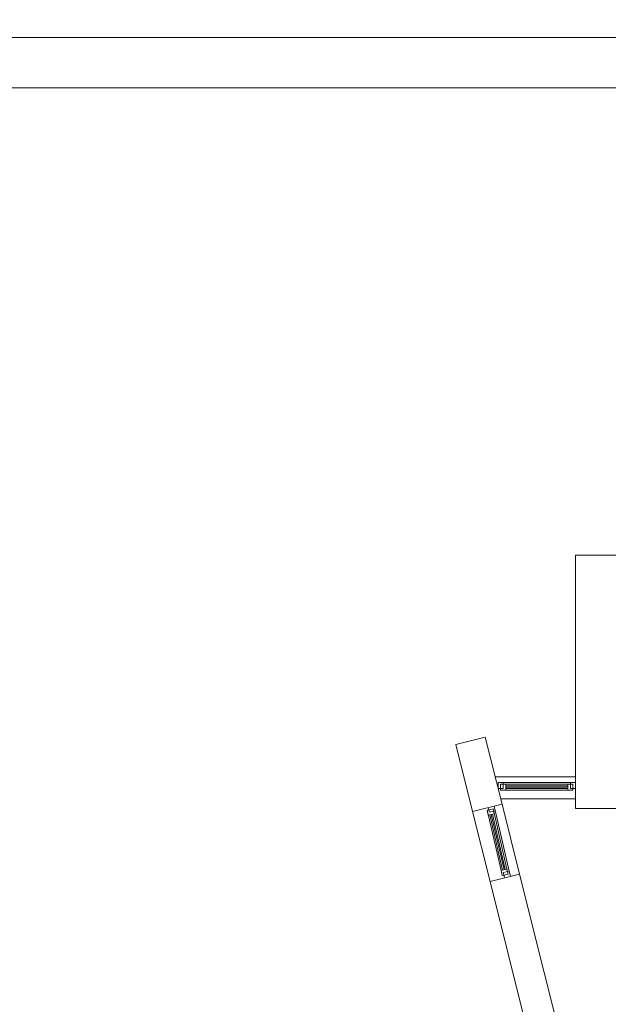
# Model space of a CAD drawing. Header units: millimetres. Extents: x 1468 to 6168, y 2353 to 26545.
# Tile 15 of 29: x 3818 to 4669, y 9866 to 11289. Entities that reach past the tile are written whole.
import ezdxf

# ---------------------------------------------------------------- set-up
doc = ezdxf.new("R2010")
doc.units = ezdxf.units.MM
doc.layers.add('+ okna', color=7, linetype='Continuous', lineweight=0)
doc.layers.add('+ ściany', color=7, linetype='Continuous', lineweight=0)
doc.layers.add('EL_OBRAMOWANIE', color=80, linetype='Continuous', lineweight=0, plot=False)

msp = doc.modelspace()

# ---------------------------------------------------------------- linework, layer by layer
at = {"layer": '+ okna'}
for p, q in [((4505.4, 10195), (4621.5, 10195)), ((4621.5, 10195), (4621.5, 10163)), ((4517, 10186.9), (4614.2, 10186.9)), ((4616.4, 10184.4), (4520.8, 10184.4)), ((4520.8, 10181.9), (4610.4, 10181.9)), ((4520.8, 10180), (4610.4, 10179.9)), ((4520.8, 10177.9), (4610.4, 10177.9)), ((4616.4, 10175.6), (4520.8, 10175.6)), ((4621.5, 10163), (4513.4, 10163)), ((4525.8, 10058.4), (4504.9, 10148.6)), ((4540.8, 10054.4), (4515.4, 10155.3)), ((4472.7, 10144.6), (4498, 10043.7)), ((4494.7, 10142.6), (4513.9, 10059.6)), ((4516.1, 10060.1), (4497.7, 10139.8)), ((4518.2, 10060.6), (4499.7, 10140.3)), ((4520, 10061), (4501.6, 10140.7)), ((4503.3, 10144.6), (4522.5, 10061.6))]:
    msp.add_line(p, q, dxfattribs=at)
for points in [[(4517, 10178.1), (4509.7, 10178.1), (4509.7, 10186.9), (4517, 10186.9)], [(4513.3, 10175.6), (4520.8, 10175.6), (4520.8, 10184.4), (4513.3, 10184.4)], [(4617.9, 10175.6), (4610.4, 10175.6), (4610.4, 10184.4), (4617.9, 10184.4)], [(4614.2, 10178.1), (4621.5, 10178.1), (4621.5, 10186.9), (4614.2, 10186.9)], [(4493.8, 10146.6), (4495.5, 10139.3), (4504, 10141.3), (4502.4, 10148.6)], [(4515.6, 10052.3), (4513.9, 10059.6), (4522.5, 10061.6), (4524.1, 10054.3)]]:
    msp.add_lwpolyline(points, close=True, dxfattribs=at)
for points in [[(4504, 10152.6), (4505.6, 10145.5), (4497.1, 10143.6), (4495.5, 10150.2)], [(4527.4, 10051.3), (4525.8, 10058.4), (4517.2, 10056.5), (4518.7, 10049.9)]]:
    msp.add_lwpolyline(points, dxfattribs=at)
at = {"layer": '+ ściany'}
for p, q in [((4491.1, 10252.3), (4448.4, 10241.6)), ((4515.4, 10155.3), (4491.1, 10252.3)), ((4448.4, 10241.6), (4472.7, 10144.6)), ((4515.4, 10155.3), (4513.4, 10163)), ((4515.4, 10155.3), (4472.7, 10144.6)), ((4540.7, 10054.4), (4498, 10043.7)), ((4498, 10043.7), (4623.9, 9541))]:
    msp.add_line(p, q, dxfattribs=at)
for points in [[(4731.5, 10193), (4709.5, 10193), (4709.5, 10149), (4621.5, 10149), (4621.5, 10163), (4621.5, 10515), (5103.5, 10515)], [(4712.9, 9642.3), (4648, 9626), (4540.7, 10054.4)]]:
    msp.add_lwpolyline(points, dxfattribs=at)
at = {"layer": 'EL_OBRAMOWANIE', "color": 1}
for points in [[(6168.2, 14233.1), (1468.2, 14233.1), (1468.2, 11263.1), (6168.2, 11263.1)], [(1668.2, 11263.1), (1668.2, 5323.1), (6168.2, 5323.1), (6168.2, 11263.1)], [(1719.5, 5393.4), (6116.2, 5393.4), (6116.2, 11190.8), (1719.5, 11190.8)]]:
    msp.add_lwpolyline(points, close=True, dxfattribs=at)

doc.saveas('drawing.dxf')
